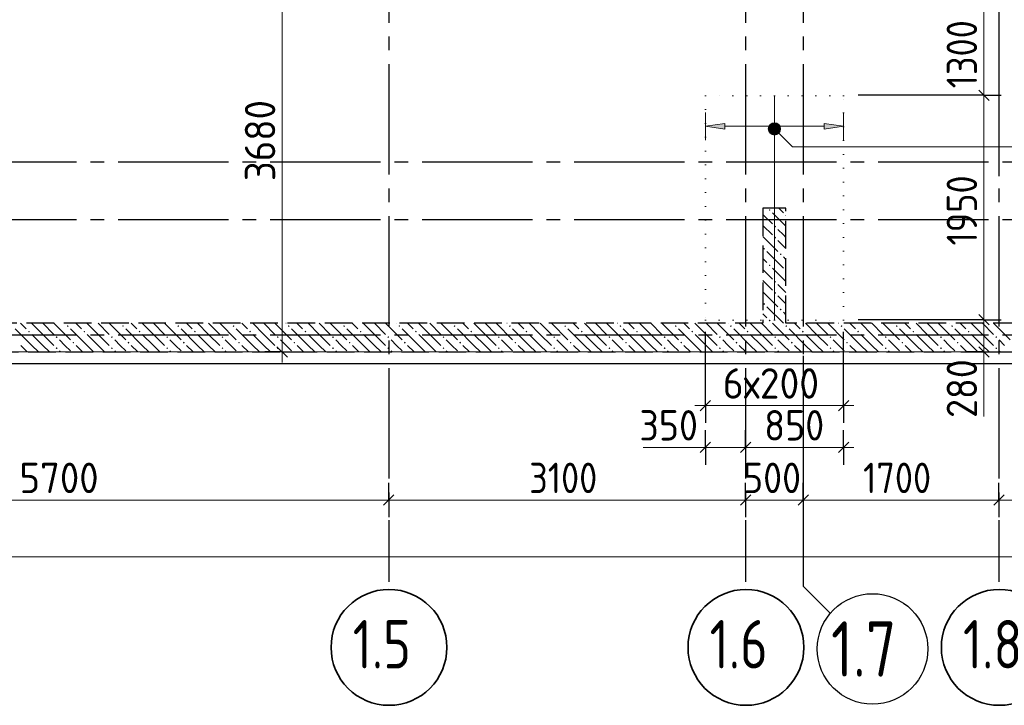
# Model space of a CAD drawing. Header units: millimetres. Extents: x 0 to 50400, y 0 to 35640.
# Tile 13 of 21: x 27011 to 35561, y 7244 to 13198. Entities that reach past the tile are written whole.
import ezdxf

# ---------------------------------------------------------------- set-up
doc = ezdxf.new("R2010")
doc.units = ezdxf.units.MM
for name, pattern in [('______2', [324, 240, -84]), ('______5', [1320, 960, -120, 120, -120]), ('______9', [120, 0, -120])]:
    doc.linetypes.add(name, pattern=pattern)
for name, color, linetype, lineweight in [('Standard', 7, 'Continuous', 25), ('ДОП Верх по Х', 7, 'Continuous', 25), ('ЖБ Перекрытие верхний уровень', 7, 'Continuous', 35), ('ЖБ Стена верхний уровень', 7, 'Continuous', 35), ('Общий01', 7, 'Continuous', 13), ('Позиционная метка номер позиции', 7, 'Continuous', 13), ('Размерная линия_ общее', 7, 'Continuous', 13), ('Тени', 7, 'Continuous', 13)]:
    doc.layers.add(name, color=color, linetype=linetype, lineweight=lineweight)
doc.layers.add('Оси', color=7, linetype='______5', true_color=0x656565)
doc.styles.add('ISOCPEUR', font='txt')

msp = doc.modelspace()

# ---------------------------------------------------------------- hatches: boundary and pattern name
at = {"layer": 'ДОП Верх по Х', "linetype": 'Continuous', "lineweight": 13, "transparency": 33554687}
msp.add_hatch(color=7, dxfattribs=at).paths.add_polyline_path([(33133.1, 12248.5), (32965.1, 12272.5), (33133.1, 12296.6)], flags=16)
msp.add_hatch(color=7, dxfattribs=at).paths.add_polyline_path([(33997.1, 12248.5), (34165.1, 12272.5), (33997.1, 12296.6)])
at = {"layer": 'ЖБ Стена верхний уровень', "linetype": 'Continuous', "lineweight": 18, "transparency": 33554687}
for points in [[(33515.8, 11545.3), (33523.6, 11553.1), (33531.4, 11545.3), (33523.6, 11537.5)], [(33659.8, 11497.3), (33665.1, 11502.6), (33665.1, 11492)], [(33563.8, 11401.3), (33571.6, 11409.1), (33579.4, 11401.3), (33571.6, 11393.5)], [(33563.8, 11305.3), (33571.6, 11313.1), (33579.4, 11305.3), (33571.6, 11297.5)], [(33467.8, 11209.3), (33475.6, 11217.1), (33483.4, 11209.3), (33475.6, 11201.5)], [(33611.8, 11161.3), (33619.6, 11169.1), (33627.4, 11161.3), (33619.6, 11153.5)], [(33515.8, 11065.3), (33523.6, 11073.1), (33531.4, 11065.3), (33523.6, 11057.5)], [(33659.8, 11017.3), (33665.1, 11022.6), (33665.1, 11012)], [(33563.8, 10921.3), (33571.6, 10929.1), (33579.4, 10921.3), (33571.6, 10913.5)], [(33563.8, 10825.3), (33571.6, 10833.1), (33579.4, 10825.3), (33571.6, 10817.5)], [(33467.8, 10729.3), (33475.6, 10737.1), (33483.4, 10729.3), (33475.6, 10721.5)], [(33611.8, 10681.3), (33619.6, 10689.1), (33627.4, 10681.3), (33619.6, 10673.5)], [(27419.8, 10537.3), (27427.6, 10545.1), (27435.4, 10537.3), (27427.6, 10529.5)], [(27899.8, 10537.3), (27907.6, 10545.1), (27915.4, 10537.3), (27907.6, 10529.5)], [(28379.8, 10537.3), (28387.6, 10545.1), (28395.4, 10537.3), (28387.6, 10529.5)], [(28859.8, 10537.3), (28867.6, 10545.1), (28875.4, 10537.3), (28867.6, 10529.5)], [(29339.8, 10537.3), (29347.6, 10545.1), (29355.4, 10537.3), (29347.6, 10529.5)], [(29819.8, 10537.3), (29827.6, 10545.1), (29835.4, 10537.3), (29827.6, 10529.5)], [(30299.8, 10537.3), (30307.6, 10545.1), (30315.4, 10537.3), (30307.6, 10529.5)], [(30779.8, 10537.3), (30787.6, 10545.1), (30795.4, 10537.3), (30787.6, 10529.5)], [(31259.8, 10537.3), (31267.6, 10545.1), (31275.4, 10537.3), (31267.6, 10529.5)], [(31739.8, 10537.3), (31747.6, 10545.1), (31755.4, 10537.3), (31747.6, 10529.5)], [(32219.8, 10537.3), (32227.6, 10545.1), (32235.4, 10537.3), (32227.6, 10529.5)], [(32699.8, 10537.3), (32707.6, 10545.1), (32715.4, 10537.3), (32707.6, 10529.5)], [(33179.8, 10537.3), (33187.6, 10545.1), (33195.4, 10537.3), (33187.6, 10529.5)], [(33515.8, 10585.3), (33523.6, 10593.1), (33531.4, 10585.3), (33523.6, 10577.5)], [(33659.8, 10537.3), (33667.6, 10545.1), (33675.4, 10537.3), (33667.6, 10529.5)], [(34139.8, 10537.3), (34147.6, 10545.1), (34155.4, 10537.3), (34147.6, 10529.5)], [(34619.8, 10537.3), (34627.6, 10545.1), (34635.4, 10537.3), (34627.6, 10529.5)], [(35099.8, 10537.3), (35107.6, 10545.1), (35115.4, 10537.3), (35107.6, 10529.5)], [(27083.8, 10489.3), (27091.6, 10497.1), (27099.4, 10489.3), (27091.6, 10481.5)], [(27323.8, 10441.3), (27331.6, 10449.1), (27339.4, 10441.3), (27331.6, 10433.5)], [(27563.8, 10489.3), (27571.6, 10497.1), (27579.4, 10489.3), (27571.6, 10481.5)], [(27803.8, 10441.3), (27811.6, 10449.1), (27819.4, 10441.3), (27811.6, 10433.5)], [(28043.8, 10489.3), (28051.6, 10497.1), (28059.4, 10489.3), (28051.6, 10481.5)], [(28283.8, 10441.3), (28291.6, 10449.1), (28299.4, 10441.3), (28291.6, 10433.5)], [(28523.8, 10489.3), (28531.6, 10497.1), (28539.4, 10489.3), (28531.6, 10481.5)], [(28763.8, 10441.3), (28771.6, 10449.1), (28779.4, 10441.3), (28771.6, 10433.5)], [(29003.8, 10489.3), (29011.6, 10497.1), (29019.4, 10489.3), (29011.6, 10481.5)], [(29243.8, 10441.3), (29251.6, 10449.1), (29259.4, 10441.3), (29251.6, 10433.5)], [(29483.8, 10489.3), (29491.6, 10497.1), (29499.4, 10489.3), (29491.6, 10481.5)], [(29723.8, 10441.3), (29731.6, 10449.1), (29739.4, 10441.3), (29731.6, 10433.5)], [(29963.8, 10489.3), (29971.6, 10497.1), (29979.4, 10489.3), (29971.6, 10481.5)], [(30203.8, 10441.3), (30211.6, 10449.1), (30219.4, 10441.3), (30211.6, 10433.5)], [(30443.8, 10489.3), (30451.6, 10497.1), (30459.4, 10489.3), (30451.6, 10481.5)], [(30683.8, 10441.3), (30691.6, 10449.1), (30699.4, 10441.3), (30691.6, 10433.5)], [(30923.8, 10489.3), (30931.6, 10497.1), (30939.4, 10489.3), (30931.6, 10481.5)], [(31163.8, 10441.3), (31171.6, 10449.1), (31179.4, 10441.3), (31171.6, 10433.5)], [(31403.8, 10489.3), (31411.6, 10497.1), (31419.4, 10489.3), (31411.6, 10481.5)], [(31643.8, 10441.3), (31651.6, 10449.1), (31659.4, 10441.3), (31651.6, 10433.5)], [(31883.8, 10489.3), (31891.6, 10497.1), (31899.4, 10489.3), (31891.6, 10481.5)], [(32123.8, 10441.3), (32131.6, 10449.1), (32139.4, 10441.3), (32131.6, 10433.5)], [(32363.8, 10489.3), (32371.6, 10497.1), (32379.4, 10489.3), (32371.6, 10481.5)], [(32603.8, 10441.3), (32611.6, 10449.1), (32619.4, 10441.3), (32611.6, 10433.5)], [(32843.8, 10489.3), (32851.6, 10497.1), (32859.4, 10489.3), (32851.6, 10481.5)], [(33083.8, 10441.3), (33091.6, 10449.1), (33099.4, 10441.3), (33091.6, 10433.5)], [(33323.8, 10489.3), (33331.6, 10497.1), (33339.4, 10489.3), (33331.6, 10481.5)], [(33563.8, 10441.3), (33571.6, 10449.1), (33579.4, 10441.3), (33571.6, 10433.5)], [(33803.8, 10489.3), (33811.6, 10497.1), (33819.4, 10489.3), (33811.6, 10481.5)], [(34043.8, 10441.3), (34051.6, 10449.1), (34059.4, 10441.3), (34051.6, 10433.5)], [(34283.8, 10489.3), (34291.6, 10497.1), (34299.4, 10489.3), (34291.6, 10481.5)], [(34523.8, 10441.3), (34531.6, 10449.1), (34539.4, 10441.3), (34531.6, 10433.5)], [(34763.8, 10489.3), (34771.6, 10497.1), (34779.4, 10489.3), (34771.6, 10481.5)], [(35003.8, 10441.3), (35011.6, 10449.1), (35019.4, 10441.3), (35011.6, 10433.5)], [(35243.8, 10489.3), (35251.6, 10497.1), (35259.4, 10489.3), (35251.6, 10481.5)], [(35483.8, 10441.3), (35491.6, 10449.1), (35499.4, 10441.3), (35491.6, 10433.5)], [(27323.8, 10345.3), (27331.6, 10353.1), (27339.4, 10345.3), (27331.6, 10337.5)], [(27467.8, 10393.3), (27475.6, 10401.1), (27483.4, 10393.3), (27475.6, 10385.5)], [(27803.8, 10345.3), (27811.6, 10353.1), (27819.4, 10345.3), (27811.6, 10337.5)], [(27947.8, 10393.3), (27955.6, 10401.1), (27963.4, 10393.3), (27955.6, 10385.5)], [(28283.8, 10345.3), (28291.6, 10353.1), (28299.4, 10345.3), (28291.6, 10337.5)], [(28427.8, 10393.3), (28435.6, 10401.1), (28443.4, 10393.3), (28435.6, 10385.5)], [(28763.8, 10345.3), (28771.6, 10353.1), (28779.4, 10345.3), (28771.6, 10337.5)], [(28907.8, 10393.3), (28915.6, 10401.1), (28923.4, 10393.3), (28915.6, 10385.5)], [(29243.8, 10345.3), (29251.6, 10353.1), (29259.4, 10345.3), (29251.6, 10337.5)], [(29387.8, 10393.3), (29395.6, 10401.1), (29403.4, 10393.3), (29395.6, 10385.5)], [(29723.8, 10345.3), (29731.6, 10353.1), (29739.4, 10345.3), (29731.6, 10337.5)], [(29867.8, 10393.3), (29875.6, 10401.1), (29883.4, 10393.3), (29875.6, 10385.5)], [(30203.8, 10345.3), (30211.6, 10353.1), (30219.4, 10345.3), (30211.6, 10337.5)], [(30347.8, 10393.3), (30355.6, 10401.1), (30363.4, 10393.3), (30355.6, 10385.5)], [(30683.8, 10345.3), (30691.6, 10353.1), (30699.4, 10345.3), (30691.6, 10337.5)], [(30827.8, 10393.3), (30835.6, 10401.1), (30843.4, 10393.3), (30835.6, 10385.5)], [(31163.8, 10345.3), (31171.6, 10353.1), (31179.4, 10345.3), (31171.6, 10337.5)], [(31307.8, 10393.3), (31315.6, 10401.1), (31323.4, 10393.3), (31315.6, 10385.5)], [(31643.8, 10345.3), (31651.6, 10353.1), (31659.4, 10345.3), (31651.6, 10337.5)], [(31787.8, 10393.3), (31795.6, 10401.1), (31803.4, 10393.3), (31795.6, 10385.5)], [(32123.8, 10345.3), (32131.6, 10353.1), (32139.4, 10345.3), (32131.6, 10337.5)], [(32267.8, 10393.3), (32275.6, 10401.1), (32283.4, 10393.3), (32275.6, 10385.5)], [(32603.8, 10345.3), (32611.6, 10353.1), (32619.4, 10345.3), (32611.6, 10337.5)], [(32747.8, 10393.3), (32755.6, 10401.1), (32763.4, 10393.3), (32755.6, 10385.5)], [(33083.8, 10345.3), (33091.6, 10353.1), (33099.4, 10345.3), (33091.6, 10337.5)], [(33227.8, 10393.3), (33235.6, 10401.1), (33243.4, 10393.3), (33235.6, 10385.5)], [(33563.8, 10345.3), (33571.6, 10353.1), (33579.4, 10345.3), (33571.6, 10337.5)], [(33707.8, 10393.3), (33715.6, 10401.1), (33723.4, 10393.3), (33715.6, 10385.5)], [(34043.8, 10345.3), (34051.6, 10353.1), (34059.4, 10345.3), (34051.6, 10337.5)], [(34187.8, 10393.3), (34195.6, 10401.1), (34203.4, 10393.3), (34195.6, 10385.5)], [(34523.8, 10345.3), (34531.6, 10353.1), (34539.4, 10345.3), (34531.6, 10337.5)], [(34667.8, 10393.3), (34675.6, 10401.1), (34683.4, 10393.3), (34675.6, 10385.5)], [(35003.8, 10345.3), (35011.6, 10353.1), (35019.4, 10345.3), (35011.6, 10337.5)], [(35147.8, 10393.3), (35155.6, 10401.1), (35163.4, 10393.3), (35155.6, 10385.5)], [(35483.8, 10345.3), (35491.6, 10353.1), (35499.4, 10345.3), (35491.6, 10337.5)]]:
    msp.add_hatch(color=7, dxfattribs=at).paths.add_polyline_path(points, flags=16)
at = {"layer": 'Позиционная метка номер позиции', "linetype": 'Continuous', "lineweight": 13, "transparency": 33554687}
for points in [[(33513.2, 12263.4), (33551.4, 12301.6), (33526.9, 12287.9)], [(33551.4, 12301.6), (33513.2, 12263.4), (33513.2, 12235.9)], [(33551.4, 12301.6), (33513.2, 12235.9), (33578.9, 12301.6)], [(33578.9, 12301.6), (33513.2, 12235.9), (33526.9, 12211.5)], [(33578.9, 12301.6), (33526.9, 12211.5), (33603.3, 12287.9)], [(33603.3, 12287.9), (33526.9, 12211.5), (33551.4, 12197.8)], [(33603.3, 12287.9), (33551.4, 12197.8), (33617, 12263.4)], [(33617, 12263.4), (33551.4, 12197.8), (33578.9, 12197.8)], [(33617, 12263.4), (33578.9, 12197.8), (33617, 12235.9)], [(33617, 12235.9), (33578.9, 12197.8), (33603.3, 12211.5)]]:
    msp.add_hatch(color=7, dxfattribs=at).paths.add_polyline_path(points)

# ---------------------------------------------------------------- linework, layer by layer
at = {"layer": 'Standard', "color": 254, "linetype": 'Continuous', "lineweight": -3, "true_color": 0xc4c4ff, "transparency": 33554687}
msp.add_lwpolyline([(7965.1, 10212.4), (40388.1, 10212.4), (40388.1, 32712.4), (7965.1, 32712.4), (7965.1, 10212.4)], dxfattribs=at)
at = {"layer": 'ДОП Верх по Х', "color": 7, "linetype": 'Continuous', "lineweight": 18, "transparency": 33554687}
msp.add_line((33565.1, 10593.4), (33565.1, 12531.4), dxfattribs=at)
at = {"layer": 'ДОП Верх по Х', "color": 251, "linetype": 'Continuous', "lineweight": 13, "true_color": 0x494949, "transparency": 33554687}
for p, q in [((32965.1, 12272.5), (32965.1, 12392.5)), ((34165.1, 12272.5), (34165.1, 12392.5)), ((32965.1, 12272.5), (33133.1, 12296.6)), ((33133.1, 12248.5), (32965.1, 12272.5)), ((32965.1, 12272.5), (32965.1, 12152.5)), ((32965.1, 12272.5), (32965.1, 12272.5)), ((33133.1, 12296.6), (33133.1, 12248.5)), ((33133.1, 12272.5), (33997.1, 12272.5)), ((34165.1, 12272.5), (33997.1, 12296.6)), ((33997.1, 12296.6), (33997.1, 12248.5)), ((33997.1, 12248.5), (34165.1, 12272.5)), ((34165.1, 12272.5), (34165.1, 12152.5)), ((34165.1, 12272.5), (34165.1, 12272.5))]:
    msp.add_line(p, q, dxfattribs=at)
at = {"layer": 'ЖБ Перекрытие верхний уровень', "color": 7, "linetype": 'Continuous', "lineweight": 18, "transparency": 33554687}
msp.add_line((15565.1, 10312.4), (40265.1, 10312.4), dxfattribs=at)
at = {"layer": 'ЖБ Стена верхний уровень', "color": 251, "linetype": '______2', "lineweight": -3, "true_color": 0x656565, "transparency": 33554687}
for p, q in [((33465.1, 11562.4), (33465.1, 10562.4)), ((33665.1, 11562.4), (33465.1, 11562.4)), ((33665.1, 10562.4), (33665.1, 11562.4)), ((33465.1, 10562.4), (15765.1, 10562.4)), ((39915.1, 10562.4), (33665.1, 10562.4)), ((9265.1, 10312.4), (40165.1, 10312.4))]:
    msp.add_line(p, q, dxfattribs=at)
at = {"layer": 'ЖБ Стена верхний уровень', "color": 9, "linetype": 'Continuous', "lineweight": 18, "true_color": 0xc7c7c7, "transparency": 33554687}
for p, q in [((33602.5, 11562.4), (33643.6, 11521.3)), ((33465.1, 11507.8), (33547.6, 11425.3)), ((33547.6, 11521.3), (33665.1, 11403.8)), ((33465.1, 11411.8), (33547.6, 11329.3)), ((33643.6, 11329.3), (33595.6, 11377.3)), ((33465.1, 11315.8), (33595.6, 11185.3)), ((33665.1, 11307.8), (33643.6, 11329.3)), ((33595.6, 11281.3), (33665.1, 11211.8)), ((33499.6, 11089.3), (33465.1, 11123.8)), ((33499.6, 11185.3), (33643.6, 11041.3)), ((33643.6, 11137.3), (33665.1, 11115.8)), ((33547.6, 11041.3), (33665.1, 10923.8)), ((33465.1, 11027.8), (33547.6, 10945.3)), ((33465.1, 10931.8), (33547.6, 10849.3)), ((33643.6, 10849.3), (33595.6, 10897.3)), ((33465.1, 10835.8), (33595.6, 10705.3)), ((33595.6, 10801.3), (33665.1, 10731.8)), ((33665.1, 10827.8), (33643.6, 10849.3)), ((33499.6, 10705.3), (33642.5, 10562.4)), ((33499.6, 10609.3), (33465.1, 10643.8)), ((33643.6, 10657.3), (33665.1, 10635.8)), ((27018.5, 10562.4), (27067.6, 10513.3)), ((27211.6, 10465.3), (27114.5, 10562.4)), ((27211.6, 10561.3), (27307.6, 10465.3)), ((27307.6, 10561.3), (27451.6, 10417.3)), ((27402.5, 10562.4), (27403.6, 10561.3)), ((27498.5, 10562.4), (27547.6, 10513.3)), ((27691.6, 10465.3), (27594.5, 10562.4)), ((27691.6, 10561.3), (27787.6, 10465.3)), ((27787.6, 10561.3), (27931.6, 10417.3)), ((27882.5, 10562.4), (27883.6, 10561.3)), ((27978.5, 10562.4), (28027.6, 10513.3)), ((28171.6, 10465.3), (28074.5, 10562.4)), ((28171.6, 10561.3), (28267.6, 10465.3)), ((28267.6, 10561.3), (28411.6, 10417.3)), ((28362.5, 10562.4), (28363.6, 10561.3)), ((28458.5, 10562.4), (28507.6, 10513.3)), ((28651.6, 10465.3), (28554.5, 10562.4)), ((28651.6, 10561.3), (28747.6, 10465.3)), ((28747.6, 10561.3), (28891.6, 10417.3)), ((28842.5, 10562.4), (28843.6, 10561.3)), ((28938.5, 10562.4), (28987.6, 10513.3)), ((29131.6, 10465.3), (29034.5, 10562.4)), ((29131.6, 10561.3), (29227.6, 10465.3)), ((29227.6, 10561.3), (29371.6, 10417.3)), ((29322.5, 10562.4), (29323.6, 10561.3)), ((29418.5, 10562.4), (29467.6, 10513.3)), ((29611.6, 10465.3), (29514.5, 10562.4)), ((29611.6, 10561.3), (29707.6, 10465.3)), ((29707.6, 10561.3), (29851.6, 10417.3)), ((29802.5, 10562.4), (29803.6, 10561.3)), ((29898.5, 10562.4), (29947.6, 10513.3)), ((30091.6, 10465.3), (29994.5, 10562.4)), ((30091.6, 10561.3), (30187.6, 10465.3)), ((30187.6, 10561.3), (30331.6, 10417.3)), ((30282.5, 10562.4), (30283.6, 10561.3)), ((30378.5, 10562.4), (30427.6, 10513.3)), ((30571.6, 10465.3), (30474.5, 10562.4)), ((30571.6, 10561.3), (30667.6, 10465.3)), ((30667.6, 10561.3), (30811.6, 10417.3)), ((30762.5, 10562.4), (30763.6, 10561.3)), ((30858.5, 10562.4), (30907.6, 10513.3)), ((31051.6, 10465.3), (30954.5, 10562.4)), ((31051.6, 10561.3), (31147.6, 10465.3)), ((31147.6, 10561.3), (31291.6, 10417.3)), ((31242.5, 10562.4), (31243.6, 10561.3)), ((31338.5, 10562.4), (31387.6, 10513.3)), ((31531.6, 10465.3), (31434.5, 10562.4)), ((31531.6, 10561.3), (31627.6, 10465.3)), ((31627.6, 10561.3), (31771.6, 10417.3)), ((31722.5, 10562.4), (31723.6, 10561.3)), ((31818.5, 10562.4), (31867.6, 10513.3)), ((32011.6, 10465.3), (31914.5, 10562.4)), ((32011.6, 10561.3), (32107.6, 10465.3)), ((32107.6, 10561.3), (32251.6, 10417.3)), ((32202.5, 10562.4), (32203.6, 10561.3)), ((32298.5, 10562.4), (32347.6, 10513.3)), ((32491.6, 10465.3), (32394.5, 10562.4)), ((32491.6, 10561.3), (32587.6, 10465.3)), ((32587.6, 10561.3), (32731.6, 10417.3)), ((32682.5, 10562.4), (32683.6, 10561.3)), ((32778.5, 10562.4), (32827.6, 10513.3)), ((32971.6, 10465.3), (32874.5, 10562.4)), ((32971.6, 10561.3), (33067.6, 10465.3)), ((33067.6, 10561.3), (33211.6, 10417.3)), ((33162.5, 10562.4), (33163.6, 10561.3)), ((33258.5, 10562.4), (33307.6, 10513.3)), ((33451.6, 10465.3), (33354.5, 10562.4)), ((33451.6, 10561.3), (33547.6, 10465.3)), ((33547.6, 10561.3), (33691.6, 10417.3)), ((33642.5, 10562.4), (33643.6, 10561.3)), ((33738.5, 10562.4), (33787.6, 10513.3)), ((33931.6, 10465.3), (33834.5, 10562.4)), ((33931.6, 10561.3), (34027.6, 10465.3)), ((34027.6, 10561.3), (34171.6, 10417.3)), ((34122.5, 10562.4), (34123.6, 10561.3)), ((34218.5, 10562.4), (34267.6, 10513.3)), ((34411.6, 10465.3), (34314.5, 10562.4)), ((34411.6, 10561.3), (34507.6, 10465.3)), ((34507.6, 10561.3), (34651.6, 10417.3)), ((34602.5, 10562.4), (34603.6, 10561.3)), ((34698.5, 10562.4), (34747.6, 10513.3)), ((34891.6, 10465.3), (34794.5, 10562.4)), ((34891.6, 10561.3), (34987.6, 10465.3)), ((34987.6, 10561.3), (35131.6, 10417.3)), ((35082.5, 10562.4), (35083.6, 10561.3)), ((35178.5, 10562.4), (35227.6, 10513.3)), ((35371.6, 10465.3), (35274.5, 10562.4)), ((35371.6, 10561.3), (35467.6, 10465.3)), ((35467.6, 10561.3), (35611.6, 10417.3)), ((27115.6, 10369.3), (26971.6, 10513.3)), ((27115.6, 10465.3), (27211.6, 10369.3)), ((27211.6, 10465.3), (27307.6, 10369.3)), ((27595.6, 10369.3), (27451.6, 10513.3)), ((27595.6, 10465.3), (27691.6, 10369.3)), ((27691.6, 10465.3), (27787.6, 10369.3)), ((28075.6, 10369.3), (27931.6, 10513.3)), ((28075.6, 10465.3), (28171.6, 10369.3)), ((28171.6, 10465.3), (28267.6, 10369.3)), ((28555.6, 10369.3), (28411.6, 10513.3)), ((28555.6, 10465.3), (28651.6, 10369.3)), ((28651.6, 10465.3), (28747.6, 10369.3)), ((29035.6, 10369.3), (28891.6, 10513.3)), ((29035.6, 10465.3), (29131.6, 10369.3)), ((29131.6, 10465.3), (29227.6, 10369.3)), ((29515.6, 10369.3), (29371.6, 10513.3)), ((29515.6, 10465.3), (29611.6, 10369.3)), ((29611.6, 10465.3), (29707.6, 10369.3)), ((29995.6, 10369.3), (29851.6, 10513.3)), ((29995.6, 10465.3), (30091.6, 10369.3)), ((30091.6, 10465.3), (30187.6, 10369.3)), ((30475.6, 10369.3), (30331.6, 10513.3)), ((30475.6, 10465.3), (30571.6, 10369.3)), ((30571.6, 10465.3), (30667.6, 10369.3)), ((30955.6, 10369.3), (30811.6, 10513.3)), ((30955.6, 10465.3), (31051.6, 10369.3)), ((31051.6, 10465.3), (31147.6, 10369.3)), ((31435.6, 10369.3), (31291.6, 10513.3)), ((31435.6, 10465.3), (31531.6, 10369.3)), ((31531.6, 10465.3), (31627.6, 10369.3)), ((31915.6, 10369.3), (31771.6, 10513.3)), ((31915.6, 10465.3), (32011.6, 10369.3)), ((32011.6, 10465.3), (32107.6, 10369.3)), ((32395.6, 10369.3), (32251.6, 10513.3)), ((32395.6, 10465.3), (32491.6, 10369.3)), ((32491.6, 10465.3), (32587.6, 10369.3)), ((32875.6, 10369.3), (32731.6, 10513.3)), ((32875.6, 10465.3), (32971.6, 10369.3)), ((32971.6, 10465.3), (33067.6, 10369.3)), ((33355.6, 10369.3), (33211.6, 10513.3)), ((33355.6, 10465.3), (33451.6, 10369.3)), ((33451.6, 10465.3), (33547.6, 10369.3)), ((33835.6, 10369.3), (33691.6, 10513.3)), ((33835.6, 10465.3), (33931.6, 10369.3)), ((33931.6, 10465.3), (34027.6, 10369.3)), ((34315.6, 10369.3), (34171.6, 10513.3)), ((34315.6, 10465.3), (34411.6, 10369.3)), ((34411.6, 10465.3), (34507.6, 10369.3)), ((34795.6, 10369.3), (34651.6, 10513.3)), ((34795.6, 10465.3), (34891.6, 10369.3)), ((34891.6, 10465.3), (34987.6, 10369.3)), ((35275.6, 10369.3), (35131.6, 10513.3)), ((35275.6, 10465.3), (35371.6, 10369.3)), ((35371.6, 10465.3), (35467.6, 10369.3)), ((27019.6, 10369.3), (27076.5, 10312.4)), ((27115.6, 10369.3), (27172.5, 10312.4)), ((27211.6, 10369.3), (27268.5, 10312.4)), ((27403.6, 10369.3), (27355.6, 10417.3)), ((27451.6, 10321.3), (27403.6, 10369.3)), ((27499.6, 10369.3), (27556.5, 10312.4)), ((27595.6, 10369.3), (27652.5, 10312.4)), ((27691.6, 10369.3), (27748.5, 10312.4)), ((27883.6, 10369.3), (27835.6, 10417.3)), ((27931.6, 10321.3), (27883.6, 10369.3)), ((27979.6, 10369.3), (28036.5, 10312.4)), ((28075.6, 10369.3), (28132.5, 10312.4)), ((28171.6, 10369.3), (28228.5, 10312.4)), ((28363.6, 10369.3), (28315.6, 10417.3)), ((28411.6, 10321.3), (28363.6, 10369.3)), ((28459.6, 10369.3), (28516.5, 10312.4)), ((28555.6, 10369.3), (28612.5, 10312.4)), ((28651.6, 10369.3), (28708.5, 10312.4)), ((28843.6, 10369.3), (28795.6, 10417.3)), ((28891.6, 10321.3), (28843.6, 10369.3)), ((28939.6, 10369.3), (28996.5, 10312.4)), ((29035.6, 10369.3), (29092.5, 10312.4)), ((29131.6, 10369.3), (29188.5, 10312.4)), ((29323.6, 10369.3), (29275.6, 10417.3)), ((29371.6, 10321.3), (29323.6, 10369.3)), ((29419.6, 10369.3), (29476.5, 10312.4)), ((29515.6, 10369.3), (29572.5, 10312.4)), ((29611.6, 10369.3), (29668.5, 10312.4)), ((29803.6, 10369.3), (29755.6, 10417.3)), ((29851.6, 10321.3), (29803.6, 10369.3)), ((29899.6, 10369.3), (29956.5, 10312.4)), ((29995.6, 10369.3), (30052.5, 10312.4)), ((30091.6, 10369.3), (30148.5, 10312.4)), ((30283.6, 10369.3), (30235.6, 10417.3)), ((30331.6, 10321.3), (30283.6, 10369.3)), ((30379.6, 10369.3), (30436.5, 10312.4)), ((30475.6, 10369.3), (30532.5, 10312.4)), ((30571.6, 10369.3), (30628.5, 10312.4)), ((30763.6, 10369.3), (30715.6, 10417.3)), ((30811.6, 10321.3), (30763.6, 10369.3)), ((30859.6, 10369.3), (30916.5, 10312.4)), ((30955.6, 10369.3), (31012.5, 10312.4)), ((31051.6, 10369.3), (31108.5, 10312.4)), ((31243.6, 10369.3), (31195.6, 10417.3)), ((31291.6, 10321.3), (31243.6, 10369.3)), ((31339.6, 10369.3), (31396.5, 10312.4)), ((31435.6, 10369.3), (31492.5, 10312.4)), ((31531.6, 10369.3), (31588.5, 10312.4)), ((31723.6, 10369.3), (31675.6, 10417.3)), ((31771.6, 10321.3), (31723.6, 10369.3)), ((31819.6, 10369.3), (31876.5, 10312.4)), ((31915.6, 10369.3), (31972.5, 10312.4)), ((32011.6, 10369.3), (32068.5, 10312.4)), ((32203.6, 10369.3), (32155.6, 10417.3)), ((32251.6, 10321.3), (32203.6, 10369.3)), ((32299.6, 10369.3), (32356.5, 10312.4)), ((32395.6, 10369.3), (32452.5, 10312.4)), ((32491.6, 10369.3), (32548.5, 10312.4)), ((32683.6, 10369.3), (32635.6, 10417.3)), ((32731.6, 10321.3), (32683.6, 10369.3)), ((32779.6, 10369.3), (32836.5, 10312.4)), ((32875.6, 10369.3), (32932.5, 10312.4)), ((32971.6, 10369.3), (33028.5, 10312.4)), ((33163.6, 10369.3), (33115.6, 10417.3)), ((33211.6, 10321.3), (33163.6, 10369.3)), ((33259.6, 10369.3), (33316.5, 10312.4)), ((33355.6, 10369.3), (33412.5, 10312.4)), ((33451.6, 10369.3), (33508.5, 10312.4)), ((33643.6, 10369.3), (33595.6, 10417.3)), ((33691.6, 10321.3), (33643.6, 10369.3)), ((33739.6, 10369.3), (33796.5, 10312.4)), ((33835.6, 10369.3), (33892.5, 10312.4)), ((33931.6, 10369.3), (33988.5, 10312.4)), ((34123.6, 10369.3), (34075.6, 10417.3)), ((34171.6, 10321.3), (34123.6, 10369.3)), ((34219.6, 10369.3), (34276.5, 10312.4)), ((34315.6, 10369.3), (34372.5, 10312.4)), ((34411.6, 10369.3), (34468.5, 10312.4)), ((34603.6, 10369.3), (34555.6, 10417.3)), ((34651.6, 10321.3), (34603.6, 10369.3)), ((34699.6, 10369.3), (34756.5, 10312.4)), ((34795.6, 10369.3), (34852.5, 10312.4)), ((34891.6, 10369.3), (34948.5, 10312.4)), ((35083.6, 10369.3), (35035.6, 10417.3)), ((35131.6, 10321.3), (35083.6, 10369.3)), ((35179.6, 10369.3), (35236.5, 10312.4)), ((35275.6, 10369.3), (35332.5, 10312.4)), ((35371.6, 10369.3), (35428.5, 10312.4)), ((35563.6, 10369.3), (35515.6, 10417.3)), ((27355.6, 10321.3), (27364.5, 10312.4)), ((27835.6, 10321.3), (27844.5, 10312.4)), ((28315.6, 10321.3), (28324.5, 10312.4)), ((28795.6, 10321.3), (28804.5, 10312.4)), ((29275.6, 10321.3), (29284.5, 10312.4)), ((29755.6, 10321.3), (29764.5, 10312.4)), ((30235.6, 10321.3), (30244.5, 10312.4)), ((30715.6, 10321.3), (30724.5, 10312.4)), ((31195.6, 10321.3), (31204.5, 10312.4)), ((31675.6, 10321.3), (31684.5, 10312.4)), ((32155.6, 10321.3), (32164.5, 10312.4)), ((32635.6, 10321.3), (32644.5, 10312.4)), ((33115.6, 10321.3), (33124.5, 10312.4)), ((33595.6, 10321.3), (33604.5, 10312.4)), ((34075.6, 10321.3), (34084.5, 10312.4)), ((34555.6, 10321.3), (34564.5, 10312.4)), ((35035.6, 10321.3), (35044.5, 10312.4)), ((35515.6, 10321.3), (35524.5, 10312.4))]:
    msp.add_line(p, q, dxfattribs=at)
at = {"layer": 'Общий01', "color": 7, "linetype": 'Continuous', "lineweight": 13, "transparency": 33554687}
for p, q in [((35384.7, 10312.4), (35384.7, 9752.4)), ((32965.1, 9483.4), (32425.1, 9483.4))]:
    msp.add_line(p, q, dxfattribs=at)
at = {"layer": 'Оси', "color": 8, "linetype": '______5', "lineweight": -3, "transparency": 33554687}
for p, q in [((30215.1, 32612.4), (30215.1, 8317)), ((33315.1, 32612.4), (33315.1, 8317)), ((33815.1, 32612.4), (33815.1, 8317)), ((35515.1, 32612.4), (35515.1, 8317)), ((8065.1, 11962.4), (42963, 11962.4)), ((8065.1, 11462.4), (42963, 11462.4)), ((8065.1, 10462.4), (42963, 10462.4))]:
    msp.add_line(p, q, dxfattribs=at)
at = {"layer": 'Оси', "color": 7, "linetype": 'Continuous', "lineweight": 25, "transparency": 33554687}
msp.add_lwpolyline([(33815.1, 10277.8), (33815.1, 8277.8), (34050.1, 8042.8)], dxfattribs=at)
at = {"layer": 'Оси', "color": 7, "linetype": 'Continuous', "lineweight": 35, "transparency": 33554687}
for centre in [(30217.7, 7746.8), (33317.7, 7746.8), (35517.7, 7746.8)]:
    msp.add_circle(centre, 503.1, dxfattribs=at)
at = {"layer": 'Оси', "color": 7, "linetype": 'Continuous', "lineweight": 25, "transparency": 33554687}
msp.add_circle((34416.8, 7733), 480, dxfattribs=at)
at = {"layer": 'Позиционная метка номер позиции', "color": 7, "linetype": 'Continuous', "lineweight": 13, "transparency": 33554687}
for p, q in [((33526.9, 12287.9), (33526.9, 12287.9)), ((33603.3, 12287.9), (33603.3, 12287.9)), ((33526.9, 12211.5), (33526.9, 12211.5)), ((33603.3, 12211.5), (33603.3, 12211.5))]:
    msp.add_line(p, q, dxfattribs=at)
msp.add_lwpolyline([(33565.1, 12249.7), (33720.7, 12094.1), (38373.8, 12094.1)], dxfattribs=at)
msp.add_circle((33565.1, 12249.7), 54, dxfattribs=at)
at = {"layer": 'Размерная линия_ общее', "color": 7, "linetype": 'Continuous', "lineweight": 13, "transparency": 33554687}
for p, q in [((35384.7, 12542.4), (35384.7, 13842.4)), ((35384.7, 10592.4), (35384.7, 12542.4)), ((29290.1, 10312.4), (29290.1, 10222.4)), ((35384.7, 10312.4), (35384.7, 10222.4)), ((32965.1, 9847.2), (32875.1, 9847.2)), ((32965.1, 9847.2), (34165.1, 9847.2)), ((34165.1, 9847.2), (34255.1, 9847.2)), ((32965.1, 9483.4), (32875.1, 9483.4)), ((32965.1, 9483.4), (33315.1, 9483.4)), ((33315.1, 9483.4), (34165.1, 9483.4)), ((34165.1, 9483.4), (34255.1, 9483.4)), ((24515.1, 9026.8), (30215.1, 9026.8)), ((30215.1, 9026.8), (33315.1, 9026.8)), ((33315.1, 9026.8), (33815.1, 9026.8)), ((33815.1, 9026.8), (35515.1, 9026.8)), ((35515.1, 9026.8), (40065.1, 9026.8)), ((9265.1, 8531.8), (40065.1, 8531.8))]:
    msp.add_line(p, q, dxfattribs=at)
at = {"layer": 'Размерная линия_ общее', "color": 7, "linetype": 'Continuous', "lineweight": -3, "transparency": 33554687}
for p, q in [((35515.1, 13351.9), (35515.1, 11840.4)), ((35384.7, 12542.4), (35234.7, 12542.4)), ((35384.7, 12542.4), (35534.7, 12542.4)), ((35384.7, 10592.4), (35234.7, 10592.4)), ((35384.7, 10592.4), (35534.7, 10592.4)), ((32965.1, 9847.2), (32965.1, 10487.4)), ((34165.1, 9847.2), (34165.1, 10487.4)), ((29290.1, 10312.4), (29140.1, 10312.4)), ((29290.1, 10312.4), (29440.1, 10312.4)), ((29290.1, 10312.4), (29290.1, 10312.4)), ((35384.7, 10312.4), (35234.7, 10312.4)), ((35384.7, 10312.4), (35534.7, 10312.4)), ((35384.7, 10312.4), (35384.7, 10312.4)), ((32965.1, 9847.2), (32965.1, 9997.2)), ((34165.1, 9847.2), (34165.1, 9997.2)), ((32965.1, 9847.2), (32965.1, 9697.2)), ((34165.1, 9847.2), (34165.1, 9697.2)), ((32965.1, 9483.4), (32965.1, 9633.4)), ((33315.1, 9483.4), (33315.1, 9633.4)), ((34165.1, 9483.4), (34165.1, 9633.4)), ((32965.1, 9483.4), (32965.1, 9333.4)), ((33315.1, 9483.4), (33315.1, 9333.4)), ((34165.1, 9483.4), (34165.1, 9333.4)), ((30215.1, 9026.8), (30215.1, 9176.8)), ((33315.1, 9026.8), (33315.1, 9176.8)), ((33815.1, 9026.8), (33815.1, 9176.8)), ((35515.1, 9026.8), (35515.1, 9176.8)), ((30215.1, 9026.8), (30215.1, 8876.8)), ((33315.1, 9026.8), (33315.1, 8876.8)), ((33815.1, 9026.8), (33815.1, 8876.8)), ((35515.1, 9026.8), (35515.1, 8876.8))]:
    msp.add_line(p, q, dxfattribs=at)
at = {"layer": 'Размерная линия_ общее', "color": 7, "linetype": 'Continuous', "lineweight": 25, "transparency": 33554687}
for p, q in [((35429.7, 12497.4), (35339.7, 12587.4)), ((35429.7, 10547.4), (35339.7, 10637.4)), ((29335.1, 10267.4), (29245.1, 10357.4)), ((35429.7, 10267.4), (35339.7, 10357.4)), ((32920.1, 9802.2), (33010.1, 9892.2)), ((34120.1, 9802.2), (34210.1, 9892.2)), ((32920.1, 9438.4), (33010.1, 9528.4)), ((33270.1, 9438.4), (33360.1, 9528.4)), ((34120.1, 9438.4), (34210.1, 9528.4)), ((30170.1, 8981.8), (30260.1, 9071.8)), ((33270.1, 8981.8), (33360.1, 9071.8)), ((33770.1, 8981.8), (33860.1, 9071.8)), ((35470.1, 8981.8), (35560.1, 9071.8))]:
    msp.add_line(p, q, dxfattribs=at)
at = {"layer": 'Размерная линия_ общее', "color": 7, "linetype": 'Continuous', "lineweight": 13, "transparency": 33554687}
for points in [[(29290.1, 10312.4), (29290.1, 11717), (29290.1, 11717), (29290.1, 12063.8), (29290.1, 12063.8), (29290.1, 13992.4)], [(35384.7, 10312.4), (35384.7, 10571.7), (35384.7, 10571.7), (35384.7, 10592.4)]]:
    msp.add_lwpolyline(points, dxfattribs=at)
at = {"layer": 'Размерная линия_ общее', "color": 7, "linetype": 'Continuous', "lineweight": -3, "transparency": 33554687}
for points in [[(35384.7, 12542.4), (35364.3, 12542.4), (35364.3, 12542.4), (35364.3, 12542.4), (35364.3, 12542.4), (35364.3, 12542.4), (35364.3, 12542.4), (35364.3, 12542.4), (35364.3, 12542.4), (35364.3, 12542.4), (35364.3, 12542.4), (35364.3, 12542.4), (35364.3, 12542.4), (35364.3, 12542.4), (35364.3, 12542.4), (34293.6, 12542.4)], [(35384.7, 10592.4), (35364.3, 10592.4), (35364.3, 10592.4), (35364.3, 10592.4), (35364.3, 10592.4), (35364.3, 10592.4), (35364.3, 10592.4), (35364.3, 10592.4), (35364.3, 10592.4), (35364.3, 10592.4), (35364.3, 10592.4), (35364.3, 10592.4), (35364.3, 10592.4), (35364.3, 10592.4), (35364.3, 10592.4), (35364.3, 10592.4), (35364.3, 10592.4), (34293.6, 10592.4)]]:
    msp.add_lwpolyline(points, dxfattribs=at)
at = {"layer": 'Тени', "color": 7, "linetype": '______9', "lineweight": 13, "transparency": 33554687}
for p, q in [((34165.1, 12537.4), (32965.1, 12537.4)), ((32965.1, 12537.4), (32965.1, 10587.4)), ((34165.1, 10587.4), (34165.1, 12537.4)), ((32965.1, 10587.4), (34165.1, 10587.4))]:
    msp.add_line(p, q, dxfattribs=at)

# ---------------------------------------------------------------- texts
at = {"layer": 'Оси', "color": 7, "linetype": 'Continuous', "lineweight": 35, "transparency": 33554687, "attachment_point": 7, "style": 'ISOCPEUR'}
for s, insert, char_height, width in [('\\W0.79;1.5', (29902.7, 7564.1), 420, 795.308), ('\\W0.79;1.6', (33002.7, 7564.1), 420, 795.299), ('\\W0.79;1.7', (34056.8, 7493), 480, 908.909), ('\\W0.79;1.8', (35202.7, 7564.1), 420, 795.299)]:
    msp.add_mtext(s, dxfattribs=dict(at, insert=insert, char_height=char_height, width=width))
at = {"layer": 'Размерная линия_ общее', "color": 7, "linetype": 'Continuous', "lineweight": 25, "transparency": 33554687, "char_height": 264, "attachment_point": 7, "rotation": 90, "style": 'ISOCPEUR'}
for s, insert, width in [('\\W0.87;1300', (35324.7, 12602.4), 800.283), ('\\W0.93;3680', (29230.1, 11796), 861.713), ('\\W0.87;1950', (35324.7, 11237.4), 800.283), ('\\W0.91;280', (35324.7, 9739.4), 674.386)]:
    msp.add_mtext(s, dxfattribs=dict(at, insert=insert, width=width))
at = {"layer": 'Размерная линия_ общее', "color": 7, "linetype": 'Continuous', "lineweight": 25, "transparency": 33554687, "char_height": 264, "attachment_point": 7, "style": 'ISOCPEUR'}
for s, insert, width in [('\\W0.95;6х200', (33116.3, 9907.2), 1048.027), ('\\W0.91;350', (32392.1, 9543.4), 674.377), ('\\W0.91;850', (33476.1, 9543.4), 674.386), ('\\W0.93;5700', (27008.7, 9086.8), 861.713), ('\\W0.87;3100', (31435.1, 9086.8), 800.292), ('\\W0.91;500', (33292.1, 9086.8), 674.377), ('\\W0.87;1700', (34335.1, 9086.8), 800.3)]:
    msp.add_mtext(s, dxfattribs=dict(at, insert=insert, width=width))

doc.saveas('drawing.dxf')
